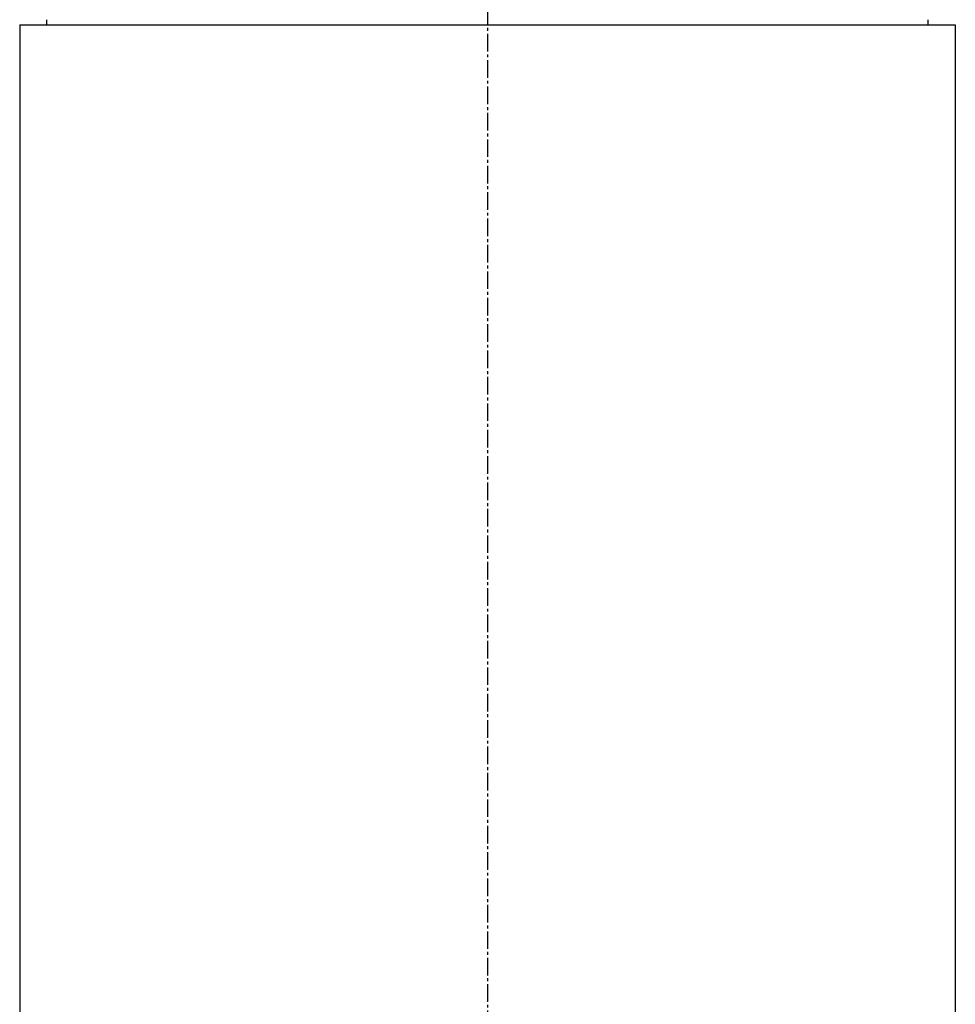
# Model space of a CAD drawing. Header units: millimetres. Extents: x 0 to 5219, y 0 to 2970.
# Tile 117 of 232: x 268 to 358, y 1970 to 2064. Entities that reach past the tile are written whole.
import ezdxf

# ---------------------------------------------------------------- set-up
doc = ezdxf.new("R2010")
doc.units = ezdxf.units.MM
doc.header["$LTSCALE"] = 0.2
doc.linetypes.add('CENTER2', pattern=[1.125, 0.75, -0.125, 0.125, -0.125])
doc.layers.add('02_Center Line', color=1, linetype='CENTER2')

# ---------------------------------------------------------------- blocks, each defined once
blk = doc.blocks.new('A$C9d85a397')
for p, q in [((-3.294, 1323), (-3.303, 1323.5)), ((81.494, 1323), (81.503, 1323.5)), ((-5.9, 1323), (84.1, 1323)), ((-5.9, 1323), (-5.9, 919.1)), ((84.1, 1323), (84.1, 919.1))]:
    blk.add_line(p, q)
at = {"layer": '02_Center Line', "ltscale": 11.288275}
blk.add_line((39.1, 1438.976), (39.1, 742.256), dxfattribs=at)

msp = doc.modelspace()

# ---------------------------------------------------------------- block references
msp.add_blockref('A$C9d85a397', (274.157, 740.896))

doc.saveas('drawing.dxf')
